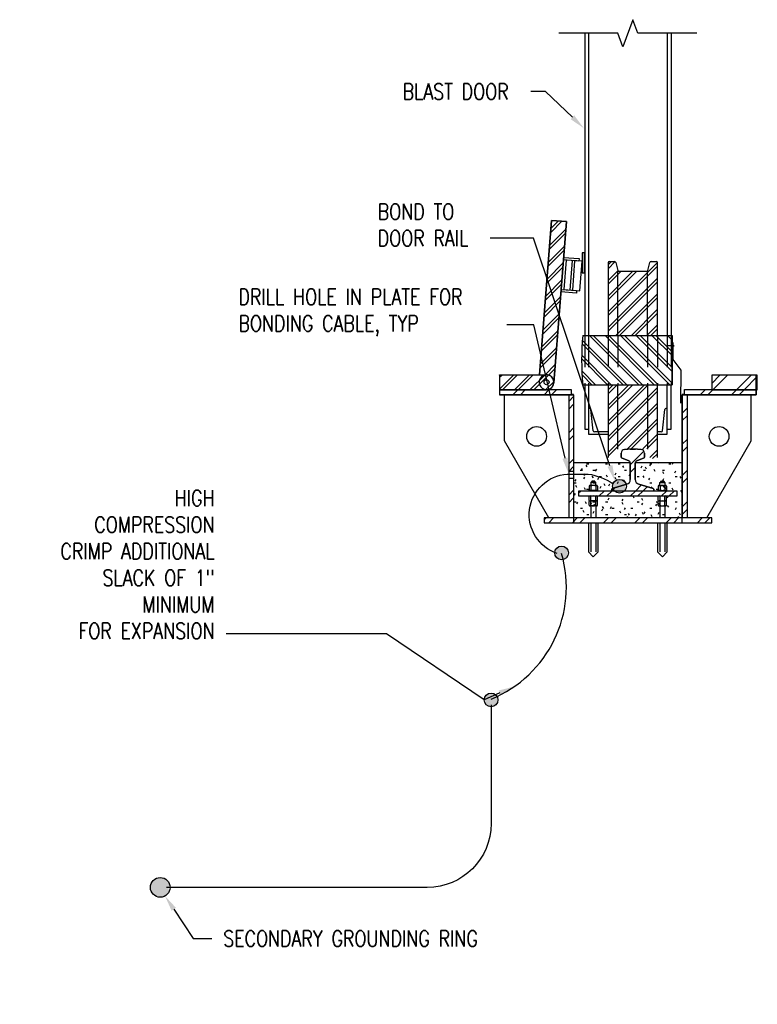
# Model space of a CAD drawing. Header units: inches. Extents: x 144.7 to 164, y 10.4 to 36.8.
# Tile 3 of 3: x 158.3 to 164, y 25.1 to 32.8. Entities that reach past the tile are written whole.
import ezdxf
from ezdxf import colors
from ezdxf.entities.mleader import LeaderData, LeaderLine
from ezdxf.math import Vec2, Vec3

# ---------------------------------------------------------------- set-up
doc = ezdxf.new("R2010")
doc.units = ezdxf.units.IN
doc.header["$MEASUREMENT"] = 0
doc.linetypes.add('HIDDEN', pattern=[0.375, 0.25, -0.125])
for name, color, linetype in [('E-ANNO-TEXT', 2, 'Continuous'), ('E-DETL-GRPH', 3, 'Continuous'), ('G-Anno-Std-Scrn', 250, 'Continuous'), ('G-ANNO-STD-SCRN-HIDD', 250, 'HIDDEN')]:
    doc.layers.add(name, color=color, linetype=linetype)
doc.styles.add('Annotative', font='romans.shx', dxfattribs={"width": 0.8, "height": 0.125})
pattern_1 = [(45, (162.6124022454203, 28.5957592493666), (-0.1225313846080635, 0.1225313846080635), []), (45, (162.6124022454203, 28.78142233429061), (-0.1225313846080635, 0.1225313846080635), [])]
pattern_2 = [(45, (158.4399545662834, 20.16116844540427), (-0.06126569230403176, 0.06126569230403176), []), (45, (158.4399545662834, 20.25399998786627), (-0.06126569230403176, 0.06126569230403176), [])]

msp = doc.modelspace()

# ---------------------------------------------------------------- hatches: boundary and pattern name
at = {"layer": 'E-DETL-GRPH', "lineweight": -3}
for points in [[(163.0188975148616, 29.13861945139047), (162.9838980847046, 29.16777888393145), (162.9547303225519, 29.16777888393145), (162.9226511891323, 29.14153969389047), (162.9168107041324, 29.11237782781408), (162.9255714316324, 29.08609564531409), (162.9430523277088, 29.06861474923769), (162.9838951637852, 29.06277832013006), (163.0130570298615, 29.08321596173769)], [(162.5647178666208, 28.61586127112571), (162.5297184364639, 28.64502070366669), (162.5005506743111, 28.64502070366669), (162.4684715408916, 28.61878151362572), (162.4626310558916, 28.58961964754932), (162.4713917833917, 28.56333746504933), (162.488872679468, 28.54585656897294), (162.5297155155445, 28.54002013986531), (162.5588773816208, 28.56045778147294)], [(162.0114917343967, 27.46365517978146), (161.9764923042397, 27.49281461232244), (161.947324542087, 27.49281461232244), (161.9152454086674, 27.46657542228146), (161.9094049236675, 27.43741355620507), (161.9181656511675, 27.41113137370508), (161.9356465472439, 27.39365047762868), (161.9764893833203, 27.38781404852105), (162.0056512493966, 27.40825169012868)], [(159.4381964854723, 26.00409145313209), (159.3881972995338, 26.04574778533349), (159.346529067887, 26.04574778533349), (159.3007017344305, 26.00826322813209), (159.2923581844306, 25.96660341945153), (159.3048735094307, 25.92905744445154), (159.3298462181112, 25.90408473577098), (159.3881931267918, 25.89574697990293), (159.4298529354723, 25.92494361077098)]]:
    msp.add_hatch(color=256, dxfattribs=at).paths.add_polyline_path(points)
at = {"layer": 'G-Anno-Std-Scrn', "lineweight": -3}
h = msp.add_hatch(dxfattribs=at)
h.set_pattern_fill('FP_1', color=256, scale=0.07735961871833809, style=0, pattern_type=2)
h.set_pattern_definition(pattern_2)
h.paths.add_polyline_path([(162.4542542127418, 29.92571211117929), (162.5525699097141, 31.18934598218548), (162.436880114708, 31.1983471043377), (162.3427284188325, 29.98823238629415), (162.3964093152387, 29.98823238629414), (162.409946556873, 29.98663102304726), (162.4227365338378, 29.98191532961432), (162.4340732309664, 29.97434561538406), (162.4433308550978, 29.96433973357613), (162.4499983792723, 29.95245001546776), (162.4537077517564, 29.93933278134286)])
h = msp.add_hatch(dxfattribs=at)
h.set_pattern_fill('FP_1', color=256, scale=0.07735961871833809, style=0, pattern_type=2)
h.set_pattern_definition(pattern_2)
h.paths.add_polyline_path([(163.0849127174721, 30.29728470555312), (163.2667050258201, 30.29728470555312), (163.2667050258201, 30.86742573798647), (163.2663755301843, 30.86992850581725), (163.2654094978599, 30.87226071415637), (163.2638727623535, 30.87426342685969), (163.2618700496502, 30.87580016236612), (163.2595378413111, 30.87676619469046), (163.2570350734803, 30.87709569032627), (163.2141159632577, 30.87686056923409), (163.2120996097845, 30.87616663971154), (163.210284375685, 30.87504764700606), (163.2087585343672, 30.87355800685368), (163.2075962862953, 30.87177015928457), (163.20685415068, 30.86977104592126), (163.1904344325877, 30.80506160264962), (163.1892721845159, 30.80327375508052), (163.187746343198, 30.80178411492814), (163.1859311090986, 30.80066512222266), (163.1839147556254, 30.79997119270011), (163.1817953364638, 30.79973607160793), (162.962697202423, 30.79997119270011), (162.9606808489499, 30.80066512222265), (162.9588656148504, 30.80178411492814), (162.9573397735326, 30.80327375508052), (162.9561775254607, 30.80506160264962), (162.9554353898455, 30.80706071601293), (162.9390156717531, 30.87177015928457), (162.9378534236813, 30.87355800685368), (162.9363275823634, 30.87504764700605), (162.934512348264, 30.87616663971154), (162.9324959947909, 30.87686056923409), (162.9303765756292, 30.87709569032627), (162.8895768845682, 30.87709569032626), (162.8870741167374, 30.87676619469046), (162.8847419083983, 30.87580016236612), (162.882739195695, 30.87426342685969), (162.8812024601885, 30.87226071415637), (162.8802364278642, 30.86992850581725), (162.8799069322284, 30.86742573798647), (162.8799069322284, 30.29728470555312)])
h = msp.add_hatch(dxfattribs=at)
h.set_pattern_fill('FP_3', color=256, scale=0.07735961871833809, style=0, pattern_type=2)
h.set_pattern_definition([(135, (158.4399545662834, 20.16116844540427), (-0.06126569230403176, -0.06126569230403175), []), (135, (158.4399545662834, 20.25399998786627), (-0.06126569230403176, -0.06126569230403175), [])])
h.paths.add_polyline_path([(163.3827444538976, 29.91048661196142), (163.383893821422, 30.10388565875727), (163.3827444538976, 30.29728470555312), (162.6816729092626, 30.29728470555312), (162.6720029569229, 30.10388565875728), (162.6816729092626, 29.91048661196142), (163.0849127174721, 29.91048661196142)])
h = msp.add_hatch(dxfattribs=at)
h.set_pattern_fill('FP_1', color=256, scale=0.07735961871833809, style=0, pattern_type=2)
h.set_pattern_definition(pattern_2)
h.paths.add_polyline_path([(162.0289511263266, 29.87219295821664), (162.3972365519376, 29.87219295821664), (162.4122531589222, 29.87416993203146), (162.426246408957, 29.87996612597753), (162.4382626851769, 29.88918653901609), (162.4474830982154, 29.90120281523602), (162.4532792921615, 29.91519606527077), (162.4552562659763, 29.9302126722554), (162.4548465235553, 29.93332497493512), (162.4542542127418, 29.9257121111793), (162.4537077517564, 29.93933278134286), (162.4499983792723, 29.95245001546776), (162.4433308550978, 29.96433973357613), (162.4340732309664, 29.97434561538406), (162.4226865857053, 29.98193374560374), (162.4094001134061, 29.98663102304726), (162.3964093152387, 29.98823238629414), (162.0289511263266, 29.98823238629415)])
h.paths.add_polyline_path([(162.3972365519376, 29.91087276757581), (162.392231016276, 29.91153175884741), (162.3875665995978, 29.91346382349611), (162.3835611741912, 29.91653729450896), (162.3804877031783, 29.92054271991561), (162.3785556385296, 29.92520713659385), (162.377896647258, 29.9302126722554), (162.3785556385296, 29.93521820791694), (162.3804877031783, 29.93988262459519), (162.3835611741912, 29.94388805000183), (162.3875665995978, 29.94696152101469), (162.392231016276, 29.94889358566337), (162.3972365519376, 29.94955257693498), (162.4022420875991, 29.94889358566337), (162.4069065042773, 29.94696152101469), (162.410911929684, 29.94388805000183), (162.4139854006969, 29.93988262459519), (162.4159174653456, 29.93521820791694), (162.4165764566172, 29.9302126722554), (162.4159174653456, 29.92520713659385), (162.4139854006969, 29.92054271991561), (162.410911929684, 29.91653729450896), (162.4069065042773, 29.91346382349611), (162.4022420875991, 29.91153175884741)])
h = msp.add_hatch(dxfattribs=at)
h.set_pattern_fill('FP_8', color=256, scale=0.07735961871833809, style=0, pattern_type=2)
h.set_pattern_definition(pattern_1)
h.paths.add_polyline_path([(164.0499711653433, 29.8696558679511), (164.0499711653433, 29.9856952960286), (163.6921829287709, 29.9856952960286), (163.6921829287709, 29.8696558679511)])
h = msp.add_hatch(dxfattribs=at)
h.set_pattern_fill('FP_1', color=256, scale=0.07735961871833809, style=0, pattern_type=2)
h.set_pattern_definition(pattern_2)
h.paths.add_polyline_path([(162.9303765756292, 29.33067562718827), (162.9324959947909, 29.33091074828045), (162.934512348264, 29.331604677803), (162.9363275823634, 29.33272367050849), (162.9378534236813, 29.33421331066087), (162.9390156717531, 29.33600115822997), (162.9397578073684, 29.33800027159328), (162.9561775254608, 29.40270971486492), (162.9573397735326, 29.40449756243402), (162.9588656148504, 29.4059872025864), (162.9606808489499, 29.40710619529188), (162.962697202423, 29.40780012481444), (162.9648166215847, 29.40803524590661), (163.1839147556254, 29.40780012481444), (163.1859311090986, 29.40710619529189), (163.187746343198, 29.4059872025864), (163.1892721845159, 29.40449756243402), (163.1904344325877, 29.40270971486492), (163.191176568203, 29.40071060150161), (163.2075962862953, 29.33600115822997), (163.2087585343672, 29.33421331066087), (163.210284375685, 29.33272367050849), (163.2120996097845, 29.331604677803), (163.2141159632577, 29.33091074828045), (163.2162353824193, 29.33067562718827), (163.2570350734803, 29.33067562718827), (163.2595378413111, 29.33100512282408), (163.2618700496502, 29.33197115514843), (163.2638727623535, 29.33350789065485), (163.2654094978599, 29.33551060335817), (163.2663755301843, 29.3378428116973), (163.2667050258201, 29.34034557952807), (163.2667050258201, 29.91048661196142), (162.8799069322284, 29.91048661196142), (162.8799069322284, 29.34034557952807), (162.8802364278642, 29.3378428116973), (162.8812024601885, 29.33551060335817), (162.882739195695, 29.33350789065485), (162.8847419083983, 29.33197115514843), (162.8870741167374, 29.33100512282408), (162.8895768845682, 29.33067562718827)])
h = msp.add_hatch(dxfattribs=at)
h.set_pattern_fill('FP_8', color=256, scale=0.07735961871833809, style=0, pattern_type=2)
h.set_pattern_definition(pattern_1)
h.paths.add_polyline_path([(164.0403012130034, 29.83097605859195), (164.0403012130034, 29.86965586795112), (163.4794439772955, 29.86965586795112), (163.4794439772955, 29.83097605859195), (163.6921829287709, 29.83097605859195)])
h.paths.add_polyline_path([(162.0289511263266, 29.83097605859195), (162.5898083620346, 29.83097605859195), (162.5898083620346, 29.86965586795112), (162.0289511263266, 29.86965586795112)])
h = msp.add_hatch(dxfattribs=at)
h.set_pattern_fill('FP_8', color=256, scale=0.07735961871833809, style=0, pattern_type=2)
h.set_pattern_definition(pattern_1)
h.paths.add_polyline_path([(163.498783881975, 28.86651791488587), (163.498783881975, 29.83097605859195), (163.4601040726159, 29.83097605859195), (163.4601040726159, 28.86651791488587)])
h.paths.add_polyline_path([(162.5898083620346, 28.86651791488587), (162.6091482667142, 28.86651791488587), (162.6091482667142, 29.83097605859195), (162.570468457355, 29.83097605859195), (162.570468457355, 28.86651791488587)])
h = msp.add_hatch(dxfattribs=at)
h.set_pattern_fill('FP_8', color=256, scale=0.07735961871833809, style=0, pattern_type=2)
h.set_pattern_definition(pattern_1)
h.paths.add_polyline_path([(162.9137517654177, 29.07671977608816), (163.2341115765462, 29.07688452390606), (163.2352776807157, 29.07736754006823), (163.2375304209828, 29.08030336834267), (163.2376951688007, 29.08155475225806), (163.2376951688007, 29.09244196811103), (163.2363284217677, 29.09581070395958), (163.2342244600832, 29.09708047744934), (163.1204115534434, 29.13055486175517), (163.1113395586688, 29.13454674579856), (163.1035798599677, 29.14071304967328), (163.0976419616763, 29.1486488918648), (163.0937622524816, 29.15902137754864), (163.0926458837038, 29.16766293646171), (163.0931977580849, 29.30147963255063), (163.0948218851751, 29.30580497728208), (163.097425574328, 29.30962167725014), (163.1008602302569, 29.31271190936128), (163.1049298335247, 29.31489931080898), (163.1640900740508, 29.33868516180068), (163.1651705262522, 29.3417315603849), (163.1651705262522, 29.37379914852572), (163.164275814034, 29.38094830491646), (163.1616468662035, 29.38765647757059), (163.1574458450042, 29.39350988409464), (163.1519318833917, 29.39814746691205), (163.1454451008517, 29.40128316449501), (163.1383856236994, 29.40272355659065), (163.1023092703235, 29.40532719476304), (163.093402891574, 29.40549815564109), (163.044302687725, 29.40532719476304), (163.008226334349, 29.40272355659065), (163.0011668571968, 29.40128316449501), (162.9946800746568, 29.39814746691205), (162.9891661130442, 29.39350988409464), (162.9849650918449, 29.38765647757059), (162.9823361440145, 29.38094830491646), (162.9814414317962, 29.37379914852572), (162.9814414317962, 29.3417315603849), (162.9833046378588, 29.33791769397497), (162.9852803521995, 29.33700029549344), (163.0457517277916, 29.31271190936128), (163.0491863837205, 29.30962167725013), (163.0517900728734, 29.30580497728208), (163.0534141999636, 29.30147963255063), (163.0539660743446, 29.29689249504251), (163.0539660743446, 29.1676629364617), (163.052696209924, 29.15783320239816), (163.0489699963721, 29.1486488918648), (163.0430320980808, 29.14071304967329), (163.0352723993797, 29.13454674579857), (163.026200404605, 29.13055486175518), (162.9112534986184, 29.09658149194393), (162.9102835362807, 29.09581070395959), (162.9089167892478, 29.09244196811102), (162.9090815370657, 29.08030336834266), (162.9113342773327, 29.07736754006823), (162.9125003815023, 29.07688452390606)])
h = msp.add_hatch(dxfattribs=at)
h.set_pattern_fill('FP_9', color=256, scale=0.07735961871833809, style=0, pattern_type=2)
h.set_pattern_definition([(0, (162.6124022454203, 28.5957592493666), (0.1980406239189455, 0.04951015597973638), [0.016338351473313, -0.1322075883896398, 0.016338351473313, -0.1322075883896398, -0.792162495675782]), (0, (162.6124022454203, 28.5957592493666), (0.1980406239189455, 0.04951015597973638), [-0.2970609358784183, 0.016338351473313, -0.2807380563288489, 0.016338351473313, -0.1322075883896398, -0.3465710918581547]), (0, (162.6124022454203, 28.5957592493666), (0.1980406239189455, 0.04951015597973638), [-0.7426523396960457, 0.016338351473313, -0.08269743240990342, 0.016338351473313, -0.2312279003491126]), (120, (162.6866674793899, 28.62051432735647), (-0.1418973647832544, 0.1467531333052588), [0.01633835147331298, -0.1322075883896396, 0.01633835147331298, -0.1322075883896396, -0.7921624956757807]), (120, (162.6866674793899, 28.62051432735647), (-0.1418973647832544, 0.1467531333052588), [-0.2970609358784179, 0.01633835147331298, -0.2807380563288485, 0.01633835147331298, -0.1322075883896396, -0.3465710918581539]), (120, (162.6866674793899, 28.62051432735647), (-0.1418973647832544, 0.1467531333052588), [-0.7426523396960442, 0.01633835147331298, -0.08269743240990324, 0.01633835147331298, -0.2312279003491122]), (240, (162.7114225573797, 28.71953463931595), (-0.05614325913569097, -0.1962632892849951), [0.016338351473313, -0.1322075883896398, 0.016338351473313, -0.1322075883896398, -0.7921624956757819]), (240, (162.7114225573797, 28.71953463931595), (-0.05614325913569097, -0.1962632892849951), [-0.2970609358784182, 0.016338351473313, -0.2807380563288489, 0.016338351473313, -0.1322075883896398, -0.3465710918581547]), (240, (162.7114225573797, 28.71953463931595), (-0.05614325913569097, -0.1962632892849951), [-0.7426523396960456, 0.016338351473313, -0.0826974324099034, 0.016338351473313, -0.2312279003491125])])
h.paths.add_polyline_path([(163.4601040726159, 28.86651791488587), (163.4601040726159, 29.29689249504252), (163.0926458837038, 29.29689249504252), (163.0926458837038, 29.16766293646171), (163.0939157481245, 29.15783320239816), (163.0976419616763, 29.1486488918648), (163.1035798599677, 29.14071304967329), (163.1113395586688, 29.13454674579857), (163.1204115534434, 29.13055486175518), (163.23535845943, 29.09658149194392), (163.2363284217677, 29.09581070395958), (163.2376951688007, 29.09244196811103), (163.2375304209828, 29.08030336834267), (163.2352776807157, 29.07736754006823), (163.2342244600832, 29.07671977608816), (163.4214242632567, 29.07671977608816), (163.4214242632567, 29.03803996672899), (162.6478280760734, 29.03803996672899), (162.6478280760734, 29.07671977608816), (162.9123874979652, 29.07693128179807), (162.9113342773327, 29.07736754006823), (162.9090815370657, 29.08030336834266), (162.9089167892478, 29.08155475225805), (162.9089167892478, 29.09244196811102), (162.9102835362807, 29.09581070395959), (162.9125003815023, 29.09711367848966), (163.026200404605, 29.13055486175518), (163.0352723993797, 29.13454674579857), (163.0430320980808, 29.14071304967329), (163.0489699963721, 29.1486488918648), (163.0528497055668, 29.15902137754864), (163.0539660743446, 29.16766293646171), (163.0534141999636, 29.29689249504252), (162.6091482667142, 29.29689249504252), (162.6091482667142, 28.86651791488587), (163.4214242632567, 28.86651791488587)])
h = msp.add_hatch(dxfattribs=at)
h.set_pattern_fill('FP_8', color=256, scale=0.07735961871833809, style=0, pattern_type=2)
h.set_pattern_definition(pattern_1)
h.paths.add_polyline_path([(162.6478280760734, 29.03803996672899), (163.4214242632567, 29.03803996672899), (163.4214242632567, 29.07671977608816), (162.6478280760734, 29.07671977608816)])
h = msp.add_hatch(dxfattribs=at)
h.set_pattern_fill('FP_8', color=256, scale=0.07735961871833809, style=0, pattern_type=2)
h.set_pattern_definition(pattern_1)
h.paths.add_polyline_path([(162.8133896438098, 28.8278381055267), (163.6921829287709, 28.8278381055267), (163.6921829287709, 28.86651791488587), (162.3770694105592, 28.86651791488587), (162.3770694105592, 28.8278381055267), (162.6091482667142, 28.8278381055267)])

# ---------------------------------------------------------------- linework, layer by layer
at = {"layer": 'E-DETL-GRPH', "lineweight": -3}
for points in [[(162.4807023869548, 28.58796603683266, -0.8241157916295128), (162.5596294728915, 29.20968334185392), (162.7226545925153, 29.20968334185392, -0.1175758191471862), (162.9189961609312, 29.13336779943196)], [(161.9618881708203, 27.40070431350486), (161.9618881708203, 26.46866033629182, -0.4142135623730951), (161.4618881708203, 25.96866033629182), (159.4149165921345, 25.96866033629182)]]:
    msp.add_lwpolyline(points, format="xyb", dxfattribs=at)
for centre, radius in [((162.9692939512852, 29.11381766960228), 0.05396364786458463), ((162.5151143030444, 28.59105948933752), 0.05396364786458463), ((161.9618881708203, 27.43885339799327), 0.05396364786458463), ((159.3673342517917, 25.96866033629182), 0.07709092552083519)]:
    msp.add_circle(centre, radius, dxfattribs=at)
msp.add_arc((161.6067842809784, 28.32253845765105), 0.9458606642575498, 292.0508540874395, 16.19435414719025, dxfattribs=at)
at = {"layer": 'G-Anno-Std-Scrn', "lineweight": -3}
for p, q in [((162.6961778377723, 32.66682662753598), (162.6961778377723, 30.2972847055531)), ((162.7251876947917, 32.66682662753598), (162.7251876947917, 30.2972847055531)), ((163.3440646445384, 32.66682662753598), (163.3440646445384, 30.2972847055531)), ((163.3730745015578, 32.66682662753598), (163.3730745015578, 30.2972847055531)), ((162.436880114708, 31.19834710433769), (162.3427284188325, 29.98823238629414)), ((162.3427284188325, 29.98823238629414), (162.436880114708, 31.19834710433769)), ((162.4542542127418, 29.92571211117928), (162.5525699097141, 31.18934598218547)), ((162.5525699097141, 31.18934598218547), (162.4542542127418, 29.92571211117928)), ((162.6505195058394, 30.88035954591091), (162.5292635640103, 30.88979373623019)), ((162.5307637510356, 30.90907536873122), (162.6520196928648, 30.89964117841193)), ((162.5497859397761, 30.88819701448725), (162.5317836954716, 30.65681742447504)), ((162.6764409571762, 30.878342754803), (162.5497859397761, 30.88819701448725)), ((162.6520196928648, 30.89964117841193), (162.6505195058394, 30.88035954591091)), ((162.6946089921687, 30.94475417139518), (162.6764409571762, 30.94475417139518)), ((162.6764409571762, 30.94475417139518), (162.6764409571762, 30.78763050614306)), ((162.6946089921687, 30.78763050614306), (162.6946089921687, 30.94475417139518)), ((162.5979900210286, 30.88444654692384), (162.5799877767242, 30.65306695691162)), ((162.6172716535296, 30.88294635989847), (162.5992694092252, 30.65156676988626)), ((162.6584387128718, 30.64696316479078), (162.6764409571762, 30.87834275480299)), ((162.8799069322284, 30.86742573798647), (162.8799069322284, 30.2972847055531)), ((162.8895768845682, 30.87709569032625), (162.9303765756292, 30.87709569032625)), ((162.9397578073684, 30.86977104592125), (162.9554353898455, 30.80706071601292)), ((163.191176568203, 30.80706071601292), (163.20685415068, 30.86977104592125)), ((163.2162353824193, 30.87709569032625), (163.2570350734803, 30.87709569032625)), ((163.2667050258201, 30.2972847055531), (163.2667050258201, 30.86742573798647)), ((162.6764409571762, 30.78763050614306), (162.6946089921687, 30.78763050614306)), ((162.9572665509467, 30.2972847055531), (162.9572665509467, 30.80336413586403)), ((162.9648166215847, 30.79973607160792), (163.1817953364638, 30.79973607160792)), ((163.1893454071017, 30.2972847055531), (163.1893454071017, 30.80336413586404)), ((162.5112613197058, 30.65841414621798), (162.632517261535, 30.64897995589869)), ((162.5317836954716, 30.65681742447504), (162.6584387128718, 30.64696316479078)), ((162.6310170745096, 30.62969832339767), (162.5097611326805, 30.63913251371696)), ((162.632517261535, 30.64897995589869), (162.6310170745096, 30.62969832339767)), ((162.6816729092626, 30.2972847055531), (163.3827444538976, 30.2972847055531)), ((163.3827444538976, 30.2972847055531), (163.3827444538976, 29.91048661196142)), ((163.3953357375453, 30.21670466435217), (163.3399839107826, 30.21670466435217)), ((163.3893583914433, 30.10869743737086), (163.3893583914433, 30.2422392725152)), ((163.3926278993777, 30.22173648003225), (163.3926278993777, 30.21098998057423)), ((163.4527666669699, 30.02475469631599), (163.3893583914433, 30.10869743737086)), ((162.0289511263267, 29.98569529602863), (162.0289511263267, 29.98823238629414)), ((162.0289511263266, 29.98571028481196), (162.0289511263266, 29.83097605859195)), ((162.0289511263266, 29.98571028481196), (162.0289511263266, 29.83097605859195)), ((162.3964093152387, 29.98569529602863), (162.0289511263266, 29.98569529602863)), ((162.0289511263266, 29.98569529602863), (162.0289511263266, 29.86965586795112)), ((163.4512454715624, 29.76555105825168), (163.4527666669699, 30.02475469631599)), ((164.0499711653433, 29.9856952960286), (163.6921829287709, 29.9856952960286)), ((163.6921829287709, 29.9856952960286), (163.6921829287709, 29.86965586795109)), ((163.6921829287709, 29.9856952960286), (163.6921829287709, 29.8696558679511)), ((164.0499711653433, 29.9856952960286), (163.6921829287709, 29.9856952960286)), ((164.0403012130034, 29.98823238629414), (164.0403012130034, 29.9856952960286)), ((164.0403012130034, 29.83097605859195), (164.0403012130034, 29.9856952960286)), ((164.0499711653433, 29.86965586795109), (164.0499711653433, 29.9856952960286)), ((164.0499711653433, 29.8696558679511), (164.0499711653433, 29.9856952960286)), ((162.6816729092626, 29.91048661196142), (163.3827444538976, 29.91048661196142)), ((162.6961778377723, 29.91048661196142), (162.6961778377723, 29.56159408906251)), ((162.7251876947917, 29.91048661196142), (162.7251876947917, 29.52291427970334)), ((162.8799069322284, 29.91048661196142), (162.8799069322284, 29.34034557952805)), ((162.9572665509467, 29.40440718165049), (162.9572665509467, 29.91048661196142)), ((163.1893454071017, 29.91048661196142), (163.1893454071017, 29.40440718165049)), ((163.2667050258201, 29.34034557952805), (163.2667050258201, 29.91048661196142)), ((163.3440646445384, 29.52291427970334), (163.3440646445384, 29.91048661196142)), ((163.3730745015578, 29.56159408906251), (163.3730745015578, 29.91048661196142)), ((162.0289511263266, 29.86965586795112), (162.3964093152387, 29.86965586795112)), ((162.0289511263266, 29.83097605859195), (162.6091482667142, 29.83097605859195)), ((162.6091482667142, 29.83097605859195), (162.0289511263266, 29.83097605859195)), ((162.0304159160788, 29.87219295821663), (162.5898083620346, 29.87219295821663)), ((162.0676309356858, 29.4694764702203), (162.0676309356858, 29.83097605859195)), ((162.570468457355, 29.83097605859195), (162.570468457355, 28.86651791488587)), ((162.5898083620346, 29.87219295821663), (162.5898083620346, 29.83351314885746)), ((162.6091482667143, 29.83351314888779), (162.5898083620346, 29.83351314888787)), ((162.6091482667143, 29.83097605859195), (162.6091482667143, 29.83351314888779)), ((162.6091482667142, 29.83097605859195), (162.6091482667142, 28.86651791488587)), ((162.6091482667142, 29.83097605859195), (162.6091482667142, 28.8278381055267)), ((163.4794439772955, 29.83351314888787), (163.460104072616, 29.83351314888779)), ((163.460104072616, 29.83351314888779), (163.460104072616, 29.83097605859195)), ((164.0403012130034, 29.83097605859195), (163.4601040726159, 29.83097605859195)), ((163.4601040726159, 29.83097605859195), (163.4601040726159, 28.86651791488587)), ((163.4601040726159, 28.82783810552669), (163.4601040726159, 29.83097605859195)), ((163.4601040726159, 29.83097605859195), (164.0403012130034, 29.83097605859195)), ((163.4794439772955, 29.83351314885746), (163.4794439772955, 29.87219295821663)), ((163.4794439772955, 29.87219295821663), (164.0417660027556, 29.8721929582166)), ((163.498783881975, 29.83097605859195), (163.498783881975, 28.86651791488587)), ((163.6921829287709, 29.86965586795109), (164.0499711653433, 29.86965586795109)), ((164.0016214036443, 29.4694764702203), (164.0016214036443, 29.83097605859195)), ((164.0403012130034, 29.86965586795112), (164.0403012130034, 29.83097605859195)), ((162.7355107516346, 29.72404928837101), (162.7251876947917, 29.72404928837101)), ((162.7630546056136, 29.55010693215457), (162.7450491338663, 29.71596906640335)), ((163.3061977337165, 29.55010693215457), (163.3242032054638, 29.71596906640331)), ((163.3440646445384, 29.72404928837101), (163.3337415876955, 29.72404928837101)), ((162.6961778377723, 29.56159408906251), (162.7251876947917, 29.56159408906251)), ((162.7251876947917, 29.52291427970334), (162.8799069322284, 29.52291427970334)), ((162.8799069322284, 29.54148058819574), (162.7726680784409, 29.54148058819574)), ((163.2965842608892, 29.54148058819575), (163.2667050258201, 29.54148058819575)), ((163.2667050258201, 29.52291427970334), (163.3440646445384, 29.52291427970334)), ((163.3440646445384, 29.56159408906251), (163.3730745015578, 29.56159408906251)), ((162.4157492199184, 28.86651791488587), (162.0676309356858, 29.4694764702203)), ((163.6535031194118, 28.86651791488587), (164.0016214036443, 29.4694764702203)), ((162.9814414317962, 29.37379914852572), (162.9814414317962, 29.3417315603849)), ((162.9814414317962, 29.3417315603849), (162.9814414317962, 29.37379914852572)), ((163.0354094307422, 29.40481456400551), (163.008226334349, 29.40272355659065)), ((163.008226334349, 29.40272355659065), (163.0354094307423, 29.40481456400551)), ((163.093402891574, 29.40549815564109), (163.0532090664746, 29.40549815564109)), ((163.0532090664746, 29.40549815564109), (163.0934028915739, 29.40549815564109)), ((163.1383856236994, 29.40272355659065), (163.1112025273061, 29.40481456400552)), ((163.1112025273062, 29.40481456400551), (163.1383856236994, 29.40272355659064)), ((163.1651705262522, 29.3417315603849), (163.1651705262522, 29.37379914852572)), ((163.1651705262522, 29.37379914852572), (163.1651705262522, 29.3417315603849)), ((163.0539660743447, 29.29689249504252), (162.6091482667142, 29.29689249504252)), ((162.9852803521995, 29.33700029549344), (163.0416821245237, 29.31489931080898)), ((163.0416821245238, 29.31489931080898), (162.9852803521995, 29.33700029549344)), ((163.0539660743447, 29.29689249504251), (163.0539660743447, 29.1676629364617)), ((163.0539660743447, 29.16766293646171), (163.0539660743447, 29.29689249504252)), ((163.0926458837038, 29.16766293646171), (163.0926458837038, 29.29689249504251)), ((163.4601040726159, 29.29689249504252), (163.0926458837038, 29.29689249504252)), ((163.0926458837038, 29.29689249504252), (163.0926458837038, 29.16766293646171)), ((163.1049298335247, 29.31489931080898), (163.161331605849, 29.33700029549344)), ((163.161331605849, 29.33700029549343), (163.1049298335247, 29.31489931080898)), ((162.7309896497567, 29.11614568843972), (162.7309896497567, 29.08564364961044)), ((162.789492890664, 29.12023458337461), (162.7382421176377, 29.12023458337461)), ((162.7832074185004, 29.14412846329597), (162.7445275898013, 29.14412846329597)), ((162.7445275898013, 29.14412846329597), (162.7445275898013, 29.12023458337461)), ((162.7454945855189, 29.11614568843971), (162.7454945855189, 29.08564364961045)), ((162.7720955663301, 29.15403936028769), (162.7556394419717, 29.15403936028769)), ((162.7822404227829, 29.11614568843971), (162.7822404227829, 29.08564364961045)), ((162.7832074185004, 29.12023458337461), (162.7832074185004, 29.14412846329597)), ((162.7967453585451, 29.1161456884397), (162.7967453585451, 29.08564364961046)), ((163.0262004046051, 29.13055486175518), (162.9123874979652, 29.09708047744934)), ((162.9123874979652, 29.09708047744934), (163.026200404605, 29.13055486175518)), ((163.2342244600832, 29.09708047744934), (163.1204115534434, 29.13055486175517)), ((163.1204115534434, 29.13055486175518), (163.2342244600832, 29.09708047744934)), ((163.272506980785, 29.11614568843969), (163.272506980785, 29.08564364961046)), ((163.2797594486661, 29.12023458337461), (163.3310102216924, 29.12023458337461)), ((163.2860449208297, 29.12023458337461), (163.2860449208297, 29.14412846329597)), ((163.2860449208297, 29.14412846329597), (163.3247247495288, 29.14412846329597)), ((163.2870119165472, 29.1161456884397), (163.2870119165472, 29.08564364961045)), ((163.2971567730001, 29.15403936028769), (163.3136128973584, 29.15403936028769)), ((163.3237577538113, 29.1161456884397), (163.3237577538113, 29.08564364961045)), ((163.3247247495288, 29.14412846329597), (163.3247247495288, 29.12023458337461)), ((163.3382626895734, 29.11614568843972), (163.3382626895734, 29.08564364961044)), ((163.4214242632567, 29.07671977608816), (162.6478280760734, 29.07671977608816)), ((162.6478280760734, 29.07671977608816), (162.6478280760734, 29.03803996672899)), ((163.4214242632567, 29.07671977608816), (162.6478280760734, 29.07671977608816)), ((162.6478280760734, 29.07671977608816), (162.6478280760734, 29.03803996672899)), ((162.6478280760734, 29.03803996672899), (163.4214242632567, 29.03803996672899)), ((162.6478280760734, 29.03803996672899), (163.4214242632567, 29.03803996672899)), ((162.8025473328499, 29.08155475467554), (162.7251876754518, 29.08155475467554)), ((162.7251876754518, 29.08155475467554), (162.7251876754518, 29.07671977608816)), ((162.7309896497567, 29.00349057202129), (162.7309896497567, 29.03399261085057)), ((162.7454945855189, 29.0034905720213), (162.7454945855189, 29.0339926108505)), ((162.7822404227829, 29.0034905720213), (162.7822404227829, 29.03399261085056)), ((162.7967453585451, 29.00349057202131), (162.7967453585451, 29.03399261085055)), ((162.8025473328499, 29.07671977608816), (162.8025473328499, 29.08155475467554)), ((162.9089167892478, 29.09244196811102), (162.9089167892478, 29.08155475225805)), ((162.9089167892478, 29.08155475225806), (162.9089167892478, 29.09244196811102)), ((163.2376951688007, 29.08155475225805), (163.2376951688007, 29.09244196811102)), ((163.2376951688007, 29.09244196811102), (163.2376951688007, 29.08155475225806)), ((163.2667050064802, 29.07671977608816), (163.2667050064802, 29.08155475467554)), ((163.2667050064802, 29.08155475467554), (163.3440646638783, 29.08155475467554)), ((163.272506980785, 29.00349057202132), (163.272506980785, 29.03399261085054)), ((163.2870119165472, 29.00349057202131), (163.2870119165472, 29.03399261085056)), ((163.3237577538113, 29.00349057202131), (163.3237577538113, 29.0339926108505)), ((163.3382626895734, 29.0034905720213), (163.3382626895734, 29.03399261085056)), ((163.3440646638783, 29.08155475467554), (163.3440646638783, 29.07671977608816)), ((163.4214242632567, 29.03803996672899), (163.4214242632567, 29.07671977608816)), ((163.4214242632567, 29.03803996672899), (163.4214242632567, 29.07671977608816)), ((162.7309896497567, 28.96485228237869), (162.7309896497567, 28.99535432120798)), ((162.789492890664, 28.99940167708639), (162.7382421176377, 28.99940167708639)), ((162.789492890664, 28.9607633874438), (162.7382421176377, 28.9607633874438)), ((162.7445275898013, 28.9607633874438), (162.7445275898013, 28.86651791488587)), ((162.7454945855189, 28.96485228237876), (162.7454945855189, 28.99535432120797)), ((162.7822404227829, 28.96485228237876), (162.7822404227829, 28.99535432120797)), ((162.7832074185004, 28.9607633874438), (162.7832074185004, 28.86651791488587)), ((162.7967453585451, 28.96485228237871), (162.7967453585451, 28.99535432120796)), ((163.272506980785, 28.96485228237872), (163.272506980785, 28.99535432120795)), ((163.2797594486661, 28.99940167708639), (163.3310102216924, 28.99940167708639)), ((163.2797594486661, 28.9607633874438), (163.3310102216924, 28.9607633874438)), ((163.2860449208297, 28.9607633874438), (163.2860449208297, 28.86651791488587)), ((163.2870119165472, 28.96485228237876), (163.2870119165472, 28.99535432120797)), ((163.3237577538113, 28.96485228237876), (163.3237577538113, 28.99535432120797)), ((163.3247247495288, 28.9607633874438), (163.3247247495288, 28.86651791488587)), ((163.3382626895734, 28.9648522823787), (163.3382626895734, 28.99535432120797)), ((163.6921829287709, 28.86651791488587), (162.3770694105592, 28.86651791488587)), ((162.3770694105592, 28.86651791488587), (162.3770694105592, 28.8278381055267)), ((162.3770694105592, 28.8278381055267), (163.6921829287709, 28.8278381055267)), ((162.6091482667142, 28.8278381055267), (163.4601040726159, 28.82783810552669)), ((162.7445275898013, 28.8278381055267), (162.7445275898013, 28.59938039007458)), ((162.7832074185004, 28.8278381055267), (162.7832074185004, 28.59938039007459)), ((163.2860449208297, 28.8278381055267), (163.2860449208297, 28.59938039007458)), ((163.3247247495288, 28.8278381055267), (163.3247247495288, 28.59938039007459)), ((163.6921829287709, 28.8278381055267), (163.6921829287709, 28.86651791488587))]:
    msp.add_line(p, q, dxfattribs=at)
msp.add_lwpolyline([(163.5761435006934, 32.66682662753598), (163.1119857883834, 32.66682662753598), (163.0733059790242, 32.77309853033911), (162.9959463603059, 32.56055472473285), (162.9572665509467, 32.66682662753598), (162.4931088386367, 32.66682662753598)], dxfattribs=at)
msp.add_lwpolyline([(162.436880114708, 31.19834710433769), (162.5525699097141, 31.18934598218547)], close=True, dxfattribs=at)
at = {"layer": 'G-Anno-Std-Scrn'}
for points in [[(162.7251876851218, 28.8278381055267), (162.7251876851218, 28.59938039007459), (162.7638675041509, 28.56070057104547), (162.80254732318, 28.59938039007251), (162.80254732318, 28.8278381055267)], [(163.2667050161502, 28.8278381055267), (163.2667050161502, 28.59938039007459), (163.3053848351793, 28.56070057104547), (163.3440646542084, 28.59938039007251), (163.3440646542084, 28.8278381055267)]]:
    msp.add_lwpolyline(points, dxfattribs=at)
at = {"layer": 'G-Anno-Std-Scrn', "lineweight": -3}
for centre, radius in [((162.3964093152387, 29.93021267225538), 0.01933990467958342), ((162.3972365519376, 29.93021267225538), 0.01933990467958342), ((162.3190496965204, 29.50517697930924), 0.07735961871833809), ((163.7502026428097, 29.50517697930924), 0.07735961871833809)]:
    msp.add_circle(centre, radius, dxfattribs=at)
for centre, radius, start, end in [((162.8895768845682, 30.86742573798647), 0.009669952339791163, 90, 180), ((162.9303765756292, 30.86742573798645), 0.009669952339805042, 14.03624346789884, 90), ((163.2162353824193, 30.86742573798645), 0.009669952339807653, 90, 165.963756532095), ((163.2570350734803, 30.86742573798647), 0.009669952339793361, 0, 90), ((162.9648166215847, 30.80940602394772), 0.009669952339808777, 194.0362434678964, 270), ((163.1817953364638, 30.80940602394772), 0.009669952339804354, 270, 345.9637565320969), ((164.6108284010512, 30.10388565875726), 1.938825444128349, 174.2751895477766, 185.7248104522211), ((120.5313251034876, 30.09739669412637), 42.85181074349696, 359.7498841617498, 0.2671221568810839), ((103.4625312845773, 30.09486354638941), 59.92048040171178, 359.8235534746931, 0.193452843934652), ((162.3964093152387, 29.93021267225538), 0.05801971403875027, 355.5511250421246, 269.999983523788), ((162.3964093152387, 29.93021267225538), 0.05801971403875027, 270, 90), ((162.3972365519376, 29.93021267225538), 0.05801971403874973, 270, 3.108860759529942), ((162.7355107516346, 29.71437933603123), 0.009669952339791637, 9.46232220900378, 90), ((163.3337415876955, 29.71437933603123), 0.009669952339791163, 90, 170.537677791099), ((162.7726680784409, 29.55115054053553), 0.009669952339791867, 186.195588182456, 270), ((163.2965842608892, 29.55115054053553), 0.009669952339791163, 270, 353.8044118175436), ((163.0104512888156, 29.37379914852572), 0.02900985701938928, 94.39870535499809, 179.9999999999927), ((163.0104512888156, 29.37379914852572), 0.02900985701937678, 94.39870535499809, 180), ((162.9862764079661, 29.34173156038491), 0.004834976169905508, 180.0000000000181, 258.1113419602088), ((162.9862764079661, 29.3417315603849), 0.004834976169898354, 180, 258.1113419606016), ((163.0532090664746, 29.17341929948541), 0.2320788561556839, 90, 94.39870535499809), ((163.0532090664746, 29.17341929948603), 0.2320788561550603, 90, 94.39870535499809), ((163.093402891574, 29.17341929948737), 0.2320788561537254, 85.60129464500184, 90), ((163.0934028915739, 29.17341929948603), 0.232078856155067, 85.60129464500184, 90), ((163.1361606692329, 29.37379914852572), 0.02900985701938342, 3.63491963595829e-12, 85.60129464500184), ((163.1361606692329, 29.37379914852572), 0.02900985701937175, 0, 85.60129464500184), ((163.1603355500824, 29.3417315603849), 0.004834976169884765, 281.8886580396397, 1.483047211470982e-11), ((163.1603355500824, 29.3417315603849), 0.004834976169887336, 281.8886580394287, 0), ((163.034626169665, 29.2968924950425), 0.01933990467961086, 1.483047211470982e-11, 68.60231443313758), ((163.034626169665, 29.29689249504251), 0.01933990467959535, 1.017777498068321e-11, 68.6023144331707), ((163.1119857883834, 29.29689249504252), 0.01933990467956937, 111.3976855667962, 180.0000000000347), ((163.1119857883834, 29.29689249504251), 0.01933990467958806, 111.3976855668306, 179.9999999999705), ((162.7382421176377, 29.11175828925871), 0.008476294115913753, 31.17194934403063, 148.8280506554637), ((162.7403276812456, 29.15479819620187), 0.01146657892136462, 291.4860015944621, 339.931337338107), ((162.7638675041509, 29.0764675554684), 0.04372548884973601, 65.15355293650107, 114.8464470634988), ((162.7556394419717, 29.14920438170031), 0.004834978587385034, 90, 159.9313373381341), ((162.7720955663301, 29.14920438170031), 0.004834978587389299, 20.06866266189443, 90), ((162.7874073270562, 29.15479819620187), 0.01146657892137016, 200.0686626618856, 248.5139984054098), ((162.789492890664, 29.11175828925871), 0.00847629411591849, 31.17194934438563, 148.8280506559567), ((163.0152862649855, 29.16766293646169), 0.03867980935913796, 286.3895403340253, 1.846539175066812e-11), ((163.0152862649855, 29.16766293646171), 0.03867980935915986, 286.3895403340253, 0), ((163.131325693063, 29.16766293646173), 0.03867980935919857, 180.0000000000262, 253.6104596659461), ((163.131325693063, 29.16766293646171), 0.03867980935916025, 180, 253.6104596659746), ((163.2797594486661, 29.11175828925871), 0.008476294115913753, 31.17194934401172, 148.8280506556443), ((163.281845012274, 29.15479819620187), 0.01146657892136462, 291.4860015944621, 339.9313373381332), ((163.3053848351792, 29.0764675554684), 0.04372548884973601, 65.15355293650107, 114.8464470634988), ((163.2971567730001, 29.14920438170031), 0.004834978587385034, 90, 159.9313373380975), ((163.3136128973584, 29.14920438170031), 0.004834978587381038, 20.0686626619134, 90), ((163.3289246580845, 29.15479819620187), 0.01146657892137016, 200.0686626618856, 248.5139984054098), ((163.3310102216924, 29.11175828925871), 0.008476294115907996, 31.17194934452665, 148.828050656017), ((162.7382421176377, 29.09003104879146), 0.008476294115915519, 211.1719493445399, 328.8280506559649), ((162.7382421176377, 29.02960521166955), 0.008476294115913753, 31.17194934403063, 148.8280506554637), ((162.7638675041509, 29.12532178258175), 0.04372548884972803, 245.1535529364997, 294.8464470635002), ((162.7638675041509, 28.99431447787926), 0.04372548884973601, 65.15355293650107, 114.8464470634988), ((162.789492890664, 29.09003104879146), 0.008476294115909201, 211.171949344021, 328.8280506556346), ((162.789492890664, 29.02960521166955), 0.00847629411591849, 31.17194934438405, 148.8280506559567), ((162.9137517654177, 29.09244196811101), 0.004834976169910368, 106.3895403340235, 179.9999999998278), ((162.9137517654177, 29.09244196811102), 0.004834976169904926, 106.389540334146, 180), ((162.9137517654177, 29.08155475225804), 0.004834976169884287, 179.9999999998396, 270.0000000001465), ((162.9137517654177, 29.08155475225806), 0.004834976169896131, 180, 270), ((163.2328601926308, 29.08155475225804), 0.004834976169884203, 269.9999999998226, 1.077390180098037e-10), ((163.2328601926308, 29.08155475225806), 0.004834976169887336, 270, 0), ((163.2328601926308, 29.09244196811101), 0.004834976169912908, 1.474323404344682e-10, 73.61045966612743), ((163.2328601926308, 29.09244196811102), 0.004834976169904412, 0, 73.61045966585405), ((163.2797594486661, 29.09003104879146), 0.008476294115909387, 211.1719493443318, 328.8280506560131), ((163.2797594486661, 29.02960521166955), 0.008476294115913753, 31.17194934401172, 148.8280506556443), ((163.3053848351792, 29.12532178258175), 0.04372548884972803, 245.1535529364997, 294.8464470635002), ((163.3053848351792, 28.99431447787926), 0.04372548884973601, 65.15355293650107, 114.8464470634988), ((163.3310102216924, 29.09003104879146), 0.008476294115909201, 211.1719493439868, 328.8280506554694), ((163.3310102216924, 29.02960521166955), 0.008476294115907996, 31.17194934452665, 148.828050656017), ((162.7382421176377, 29.00787797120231), 0.008476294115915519, 211.1719493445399, 328.8280506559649), ((162.7382421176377, 28.99096692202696), 0.008476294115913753, 31.17194934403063, 148.8280506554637), ((162.7382421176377, 28.96923968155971), 0.008476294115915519, 211.1719493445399, 328.8280506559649), ((162.7638675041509, 29.0431687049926), 0.04372548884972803, 245.1535529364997, 294.8464470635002), ((162.7638675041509, 28.95567618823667), 0.04372548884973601, 65.15355293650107, 114.8464470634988), ((162.7638675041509, 29.00453041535), 0.04372548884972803, 245.1535529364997, 294.8464470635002), ((162.789492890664, 29.00787797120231), 0.008476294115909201, 211.171949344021, 328.8280506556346), ((162.789492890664, 28.99096692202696), 0.00847629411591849, 31.17194934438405, 148.8280506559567), ((162.789492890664, 28.96923968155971), 0.008476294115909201, 211.171949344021, 328.8280506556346), ((163.2797594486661, 29.00787797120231), 0.008476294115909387, 211.17194934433, 328.8280506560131), ((163.2797594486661, 28.99096692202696), 0.008476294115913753, 31.17194934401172, 148.8280506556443), ((163.2797594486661, 28.96923968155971), 0.008476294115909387, 211.17194934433, 328.8280506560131), ((163.3053848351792, 29.0431687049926), 0.04372548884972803, 245.1535529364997, 294.8464470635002), ((163.3053848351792, 28.95567618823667), 0.04372548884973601, 65.15355293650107, 114.8464470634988), ((163.3053848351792, 29.00453041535), 0.04372548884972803, 245.1535529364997, 294.8464470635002), ((163.3310102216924, 29.00787797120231), 0.008476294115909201, 211.1719493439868, 328.8280506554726), ((163.3310102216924, 28.99096692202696), 0.008476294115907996, 31.17194934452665, 148.828050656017), ((163.3310102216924, 28.96923968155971), 0.008476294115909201, 211.1719493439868, 328.8280506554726)]:
    msp.add_arc(centre, radius, start, end, dxfattribs=at)
at = {"layer": 'G-ANNO-STD-SCRN-HIDD', "lineweight": -3}
for p, q in [((162.6961778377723, 30.2972847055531), (162.6961778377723, 29.91048661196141)), ((162.7251876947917, 30.2972847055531), (162.7251876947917, 29.91048661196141)), ((162.8799069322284, 30.2972847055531), (162.8799069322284, 29.91048661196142)), ((162.9572665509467, 30.2972847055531), (162.9572665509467, 29.91048661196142)), ((163.1893454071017, 30.2972847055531), (163.1893454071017, 29.91048661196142)), ((163.2667050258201, 30.2972847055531), (163.2667050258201, 29.91048661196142)), ((163.3440646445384, 30.2972847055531), (163.3440646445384, 29.91048661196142)), ((163.3730745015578, 30.2972847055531), (163.3730745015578, 29.91048661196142))]:
    msp.add_line(p, q, dxfattribs=at)
at = {"layer": 'G-ANNO-STD-SCRN-HIDD', "color": 8, "lineweight": -3, "ltscale": 0.09}
for p, q in [((162.570468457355, 29.23244508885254), (162.6091482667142, 29.23244508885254)), ((162.570468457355, 29.17773099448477), (162.6091482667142, 29.17773099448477))]:
    msp.add_line(p, q, dxfattribs=at)

# ---------------------------------------------------------------- leaders
at = {"layer": 'E-ANNO-TEXT', "lineweight": -3}
ml = msp.add_multileader_mtext('Standard', dxfattribs=at)
ml.set_content('BLAST DOOR', color=256, style='Annotative')
ml.set_leader_properties(color=1, linetype='ByLayer', lineweight=-1)
ml.build(insert=Vec2(0, 0))
ml.multileader.update_dxf_attribs({"text_right_attachment_type": 3, "dogleg_length": 0.3400018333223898, "arrow_head_size": 0.125})
ctx = ml.context
ctx.base_point, ctx.char_height, ctx.arrow_head_size, ctx.landing_gap_size, ctx.plane_origin = Vec3(161.1784577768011, 32.20934838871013), 0.125, 0.125, 0.09, Vec3(161.2225657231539, 32.20934838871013)
ctx.right_attachment = 3
notes = []
notes.append((ctx, [(0, (1, 1, 0), (162.387854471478, 32.20934838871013), (-1, 0), 0.1151109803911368, [(0, [(162.6901345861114, 31.92165292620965)], 0, [])])]))
ctx.mtext.insert, ctx.mtext.flow_direction = Vec3(161.2684577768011, 32.27184838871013), 5
ml = msp.add_multileader_mtext('Standard', dxfattribs=at)
ml.set_content('BOND TO \\PDOOR RAIL', color=256, style='Annotative')
ml.set_leader_properties(color=1, linetype='ByLayer', lineweight=-1)
ml.build(insert=Vec2(0, 0))
ml.multileader.update_dxf_attribs({"text_right_attachment_type": 3, "dogleg_length": 0.3400018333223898, "arrow_head_size": 0.125})
ctx = ml.context
ctx.base_point, ctx.char_height, ctx.arrow_head_size, ctx.landing_gap_size, ctx.plane_origin = Vec3(160.9830455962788, 31.26766138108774), 0.125, 0.125, 0.09, Vec3(160.6981977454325, 30.07490216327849)
ctx.right_attachment = 3
notes.append((ctx, [(0, (1, 1, 0), (162.2935236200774, 31.05932804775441), (-1, 0), 0.3400018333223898, [(0, [(162.9342823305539, 29.15488178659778)], 0, [])])]))
ctx.mtext.insert, ctx.mtext.flow_direction = Vec3(161.0730455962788, 31.33016138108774), 5
ml = msp.add_multileader_mtext('Standard', dxfattribs=at)
ml.set_content('DRILL HOLE IN PLATE FOR BONDING CABLE, TYP', color=256, style='Annotative')
ml.set_leader_properties(color=1, linetype='ByLayer', lineweight=-1)
ml.build(insert=Vec2(0, 0))
ml.multileader.update_dxf_attribs({"text_right_attachment_type": 3, "dogleg_length": 0.3400018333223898, "arrow_head_size": 0.125})
ctx = ml.context
ctx.base_point, ctx.char_height, ctx.arrow_head_size, ctx.landing_gap_size, ctx.plane_origin = Vec3(159.8908267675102, 30.58755955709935), 0.125, 0.125, 0.09, Vec3(160.5713455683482, 29.15394188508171)
ctx.right_attachment = 3
notes.append((ctx, [(0, (1, 1, 0), (162.298262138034, 30.37922622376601), (-1, 0), 0.2131496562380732, [(0, [(162.570468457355, 29.21268038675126)], 0, [])])]))
ctx.mtext.insert, ctx.mtext.width, ctx.mtext.flow_direction = Vec3(159.9808267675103, 30.66196431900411), 2.151195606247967, 5
ml = msp.add_multileader_mtext('Standard', dxfattribs=at)
ml.set_content('HIGH\\PCOMPRESSION\\PCRIMP ADDITIONAL\\PSLACK OF 1" \\PMINIMUM \\PFOR EXPANSION', color=256, style='Annotative')
ml.set_leader_properties(color=1, linetype='ByLayer', lineweight=-1)
ml.build(insert=Vec2(0, 0))
ml.multileader.update_dxf_attribs({"text_right_attachment_type": 3, "dogleg_length": 0.3400018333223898, "arrow_head_size": 0.125})
ctx = ml.context
ctx.base_point, ctx.char_height, ctx.arrow_head_size, ctx.landing_gap_size, ctx.plane_origin = Vec3(158.3554504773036, 29.02132819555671), 0.125, 0.125, 0.09, Vec3(159.3399902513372, 27.95585200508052)
ctx.right_attachment, ctx.text_align_type = 3, 2
notes.append((ctx, [(0, (1, 1, 0), (161.1424295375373, 27.95585200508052), (-1, 0), 1.259360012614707, [(1, [(162.1442431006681, 27.5442130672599), (161.9079245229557, 27.43885339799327)], 0, [])])]))
ctx.mtext.insert, ctx.mtext.alignment, ctx.mtext.flow_direction = Vec3(159.7930695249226, 29.08382819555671), 3, 5
ml = msp.add_multileader_mtext('Standard', dxfattribs=at)
ml.set_content('SECONDARY GROUNDING RING', color=256, style='Annotative')
ml.set_leader_properties(color=1, linetype='ByLayer', lineweight=-1)
ml.build(insert=Vec2(0, 0))
ml.multileader.update_dxf_attribs({"text_right_attachment_type": 3, "dogleg_length": 0.5380557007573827, "arrow_head_size": 0.125})
ctx = ml.context
ctx.base_point, ctx.char_height, ctx.arrow_head_size, ctx.landing_gap_size, ctx.plane_origin = Vec3(159.771750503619, 25.56737246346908), 0.125, 0.125, 0.09, Vec3(159.6511540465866, 25.46785962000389)
ctx.right_attachment = 3
notes.append((ctx, [(0, (1, 1, 0), (159.6244226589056, 25.56737246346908), (1, 0), 0.1473278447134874, [(0, [(159.4044788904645, 25.90110823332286)], 0, [])])]))
ctx.mtext.insert, ctx.mtext.flow_direction = Vec3(159.861750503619, 25.62987246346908), 5
for ctx, leaders in notes:
    for number, flags, end, landing, length, lines in leaders:
        leader = LeaderData()
        leader.index, (leader.has_last_leader_line, leader.has_dogleg_vector, leader.attachment_direction) = number, flags
        leader.last_leader_point, leader.dogleg_vector, leader.dogleg_length = Vec3(end), Vec3(landing), length
        for number, points, colour, breaks in lines:
            line = LeaderLine()
            line.index, line.vertices, line.color, line.breaks = number, Vec3.list(points), colors.encode_raw_color(colour), breaks
            leader.lines.append(line)
        ctx.leaders.append(leader)

doc.saveas('drawing.dxf')
